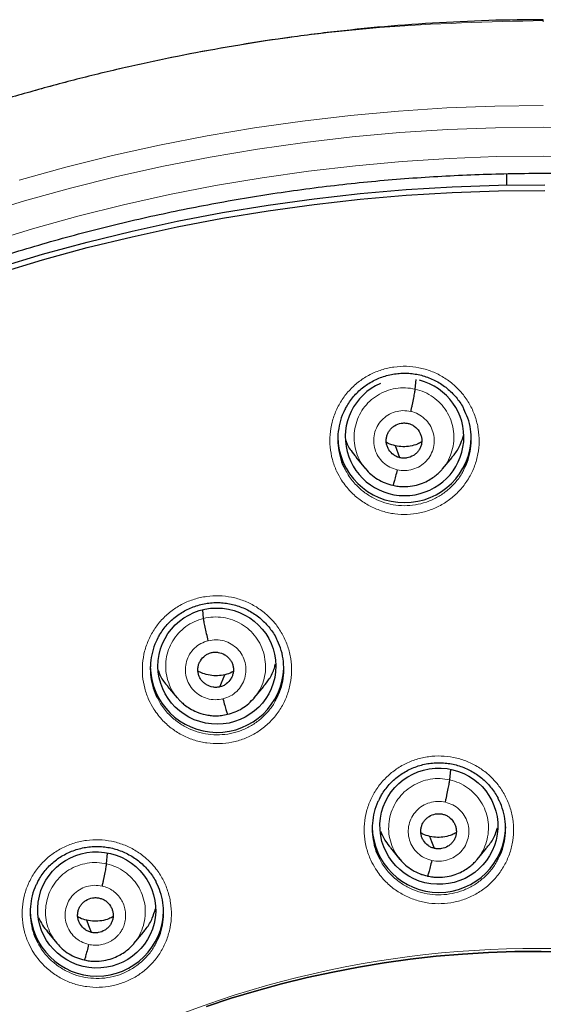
# Model space of a CAD drawing. Header units: millimetres. Extents: x 8 to 2427, y 12 to 2587.
# Tile 128 of 153: x 1082 to 1095, y 1867 to 1892. Entities that reach past the tile are written whole.
import ezdxf

# ---------------------------------------------------------------- set-up
doc = ezdxf.new("R2010")
doc.units = ezdxf.units.MM

msp = doc.modelspace()

# ---------------------------------------------------------------- linework, layer by layer
at = {"color": 7, "linetype": 'Continuous', "lineweight": 30}
for p, q in [((1094.469, 1887.853), (1094.466, 1887.562)), ((1092.143, 1882.366), (1092.165, 1882.613)), ((1091.755, 1880.616), (1091.637, 1880.923)), ((1090.629, 1880.632), (1090.874, 1880.338)), ((1092.836, 1880.333), (1093.08, 1880.626)), ((1090.867, 1880.348), (1090.882, 1880.332)), ((1090.885, 1880.334), (1090.879, 1880.342)), ((1086.752, 1876.523), (1086.732, 1876.739)), ((1087.17, 1874.78), (1087.296, 1875.089)), ((1085.838, 1874.791), (1086.082, 1874.498)), ((1088.043, 1874.498), (1088.288, 1874.792)), ((1093.024, 1872.412), (1093.047, 1872.679)), ((1091.509, 1870.681), (1091.754, 1870.386)), ((1093.717, 1870.381), (1093.961, 1870.674)), ((1084.285, 1870.272), (1084.309, 1870.544)), ((1091.746, 1870.396), (1091.762, 1870.38)), ((1091.765, 1870.382), (1091.758, 1870.39)), ((1082.77, 1868.546), (1083.015, 1868.251)), ((1084.979, 1868.241), (1085.223, 1868.534)), ((1083.008, 1868.26), (1083.024, 1868.244)), ((1083.026, 1868.246), (1083.019, 1868.254))]:
    msp.add_line(p, q, dxfattribs=at)
at = {"color": 252, "linetype": 'Continuous', "lineweight": 0}
for p, q in [((1090.897, 1880.318), (1090.885, 1880.334)), ((1091.57, 1879.911), (1091.426, 1879.959)), ((1091.777, 1870.366), (1091.765, 1870.382)), ((1092.451, 1869.959), (1092.306, 1870.007)), ((1083.039, 1868.23), (1083.026, 1868.246)), ((1083.712, 1867.822), (1083.568, 1867.87))]:
    msp.add_line(p, q, dxfattribs=at)
at = {"color": 252, "linetype": 'Continuous', "lineweight": 0, "flags": 128}
for points in [[(1082.058, 1887.69), (1083.242, 1888.018), (1084.434, 1888.315), (1085.634, 1888.582), (1086.841, 1888.818), (1088.053, 1889.022), (1089.271, 1889.195), (1090.492, 1889.337), (1091.717, 1889.448), (1092.945, 1889.527), (1094.174, 1889.574), (1095.404, 1889.59)], [(1095.404, 1889.041), (1094.186, 1889.025), (1092.969, 1888.978), (1091.754, 1888.9), (1090.541, 1888.791), (1089.331, 1888.65), (1088.126, 1888.478), (1086.925, 1888.276), (1085.731, 1888.043), (1084.543, 1887.779), (1083.362, 1887.485), (1082.19, 1887.16), (1081.027, 1886.805)], [(1096.622, 1889.025), (1095.404, 1889.041)], [(1081.256, 1886.103), (1082.4, 1886.452), (1083.554, 1886.772), (1084.716, 1887.061), (1085.885, 1887.321), (1087.06, 1887.551), (1088.242, 1887.75), (1089.428, 1887.919), (1090.618, 1888.057), (1091.812, 1888.165), (1093.008, 1888.242), (1094.206, 1888.288), (1095.404, 1888.303)], [(1095.404, 1888.303), (1096.603, 1888.288)]]:
    msp.add_lwpolyline(points, dxfattribs=at)
at = {"color": 7, "linetype": 'Continuous', "lineweight": 30, "flags": 128}
for points in [[(1081.527, 1885.465), (1082.654, 1885.804), (1083.789, 1886.113), (1084.932, 1886.392), (1086.082, 1886.643), (1087.239, 1886.863), (1088.401, 1887.054), (1089.567, 1887.215), (1090.738, 1887.346), (1091.911, 1887.447), (1093.087, 1887.517), (1094.264, 1887.558), (1095.442, 1887.568)], [(1081.527, 1885.322), (1082.654, 1885.66), (1083.789, 1885.969), (1084.932, 1886.249), (1086.082, 1886.5), (1087.239, 1886.72), (1088.401, 1886.911), (1089.567, 1887.072), (1090.738, 1887.203), (1091.911, 1887.304), (1093.087, 1887.374), (1094.264, 1887.415), (1095.442, 1887.425)], [(1092.635, 1870.663), (1092.569, 1870.835), (1092.518, 1870.971)], [(1083.896, 1868.525), (1083.831, 1868.697), (1083.779, 1868.833)], [(1086.826, 1866.637), (1087.459, 1866.846), (1088.098, 1867.038), (1088.741, 1867.214), (1089.389, 1867.373), (1090.041, 1867.516), (1090.696, 1867.641), (1091.355, 1867.75), (1092.016, 1867.842), (1092.68, 1867.916), (1093.345, 1867.974), (1094.011, 1868.014), (1094.679, 1868.037), (1095.347, 1868.043), (1096.014, 1868.032)], [(1096.014, 1868.032), (1095.347, 1868.043), (1094.679, 1868.037), (1094.011, 1868.014), (1093.345, 1867.974), (1092.68, 1867.916), (1092.016, 1867.842), (1091.355, 1867.75), (1090.696, 1867.641), (1090.041, 1867.516), (1089.389, 1867.373), (1088.741, 1867.214), (1088.098, 1867.038), (1087.459, 1866.846), (1086.826, 1866.637)]]:
    msp.add_lwpolyline(points, dxfattribs=at)
at = {"color": 7, "linetype": 'Continuous', "lineweight": 30}
for centre, start, end in [((1091.871, 1881.174), 180.8348, 359.1652), ((1087.097, 1875.321), 180.8482, 357.7312), ((1092.746, 1871.243), 180.8348, 359.1652), ((1084.037, 1869.111), 180.8346, 359.1654)]:
    msp.add_arc(centre, 1.7, start, end, dxfattribs=at)
at = {"color": 252, "linetype": 'Continuous', "lineweight": 0}
msp.add_arc((1095.245, 1842.664), 25.455, 359.5944, 180.1892, dxfattribs=at)
at = {"color": 7, "linetype": 'Continuous', "lineweight": 30}
for start_param, end_param in [(2.047916, 4.859446), (4.859446, 7.658729)]:
    msp.add_ellipse((1091.871, 1881.146), major_axis=(1.508, -0.09), ratio=0.988953, start_param=start_param, end_param=end_param, dxfattribs=at)
for centre, major_axis, ratio in [((1087.093, 1875.309), (1.494, -0.143), 0.986246), ((1092.745, 1871.231), (1.5, -0.056), 0.987022), ((1084.032, 1869.098), (1.489, -0.201), 0.984919)]:
    msp.add_ellipse(centre, major_axis=major_axis, ratio=ratio, dxfattribs=at)
at = {"color": 252, "linetype": 'Continuous', "lineweight": 0}
for points, knots in [([(1095.404, 1891.756), (1094.012, 1891.721), (1091.229, 1891.651), (1087.086, 1891.088), (1083.008, 1890.193), (1079.028, 1888.94), (1075.175, 1887.349), (1071.481, 1885.43), (1067.975, 1883.198), (1064.683, 1880.67), (1061.632, 1877.866), (1058.845, 1874.808), (1056.344, 1871.521), (1054.149, 1868.03), (1052.277, 1864.361), (1050.743, 1860.545), (1049.559, 1856.61), (1048.731, 1852.588), (1048.281, 1848.511), (1048.164, 1844.803), (1048.36, 1842.474), (1048.441, 1841.507)], [0, 0, 0, 0, 0.053447, 0.106895, 0.160342, 0.213789, 0.267237, 0.320684, 0.374131, 0.427578, 0.481026, 0.534473, 0.58792, 0.641368, 0.694815, 0.748262, 0.80171, 0.855157, 0.908604, 0.962052, 1, 1, 1, 1]), ([(1095.404, 1891.719), (1095.404, 1891.733), (1095.404, 1891.766), (1095.404, 1891.783), (1095.404, 1891.764), (1095.404, 1891.754)], [0, 0, 0, 0, 0.25292, 0.619287, 1, 1, 1, 1]), ([(1090.268, 1880.045), (1090.223, 1880.121), (1090.125, 1880.288), (1090.025, 1880.573), (1089.968, 1880.888), (1089.966, 1881.208), (1090.017, 1881.523), (1090.123, 1881.826), (1090.277, 1882.107), (1090.477, 1882.357), (1090.716, 1882.572), (1090.988, 1882.742), (1091.285, 1882.865), (1091.598, 1882.936), (1091.919, 1882.955), (1092.238, 1882.919), (1092.547, 1882.832), (1092.837, 1882.693), (1093.066, 1882.532), (1093.241, 1882.369), (1093.398, 1882.189), (1093.552, 1881.955), (1093.68, 1881.661), (1093.756, 1881.35), (1093.779, 1881.031), (1093.747, 1880.713), (1093.663, 1880.404), (1093.526, 1880.114), (1093.343, 1879.851), (1093.117, 1879.623), (1092.857, 1879.435), (1092.568, 1879.294), (1092.26, 1879.203), (1091.941, 1879.165), (1091.62, 1879.179), (1091.307, 1879.248), (1091.009, 1879.368), (1090.735, 1879.535), (1090.527, 1879.717), (1090.374, 1879.891), (1090.303, 1879.994), (1090.268, 1880.045)], [0, 0, 0, 0, 0.022154, 0.049035, 0.075916, 0.102827, 0.129738, 0.156651, 0.183564, 0.210449, 0.237334, 0.264173, 0.291012, 0.317809, 0.344606, 0.371381, 0.398156, 0.424941, 0.451726, 0.468412, 0.485099, 0.512, 0.538901, 0.565801, 0.592701, 0.619616, 0.646531, 0.673438, 0.700345, 0.727217, 0.754088, 0.780913, 0.807738, 0.834525, 0.861312, 0.888086, 0.914861, 0.941655, 0.968449, 0.984224, 1, 1, 1, 1]), ([(1090.879, 1880.342), (1090.843, 1880.384), (1090.755, 1880.49), (1090.66, 1880.691), (1090.593, 1880.93), (1090.579, 1881.178), (1090.612, 1881.424), (1090.691, 1881.659), (1090.814, 1881.875), (1090.979, 1882.062), (1091.177, 1882.214), (1091.403, 1882.324), (1091.645, 1882.388), (1091.896, 1882.409), (1092.061, 1882.38), (1092.143, 1882.366)], [0, 0, 0, 0, 0.052511, 0.131484, 0.210392, 0.289259, 0.368229, 0.447198, 0.526061, 0.604967, 0.683941, 0.762924, 0.841936, 0.920915, 1, 1, 1, 1]), ([(1092.143, 1882.366), (1092.224, 1882.343), (1092.384, 1882.297), (1092.601, 1882.169), (1092.79, 1882.006), (1092.944, 1881.81), (1093.055, 1881.587), (1093.12, 1881.347), (1093.135, 1881.1), (1093.102, 1880.853), (1093.021, 1880.62), (1092.932, 1880.447), (1092.858, 1880.366), (1092.839, 1880.346)], [0, 0, 0, 0, 0.097, 0.193865, 0.290773, 0.387647, 0.484508, 0.581289, 0.67802, 0.774877, 0.871732, 0.968458, 1, 1, 1, 1]), ([(1091.683, 1880.31), (1091.619, 1880.33), (1091.49, 1880.37), (1091.324, 1880.49), (1091.195, 1880.645), (1091.11, 1880.829), (1091.077, 1881.027), (1091.096, 1881.228), (1091.167, 1881.417), (1091.286, 1881.581), (1091.443, 1881.709), (1091.628, 1881.792), (1091.83, 1881.828), (1091.964, 1881.808), (1092.03, 1881.798)], [0, 0, 0, 0, 0.083336, 0.166669, 0.250003, 0.333337, 0.416668, 0.499999, 0.583332, 0.66666, 0.749995, 0.83333, 0.916665, 1, 1, 1, 1]), ([(1092.03, 1881.798), (1092.095, 1881.778), (1092.224, 1881.738), (1092.389, 1881.618), (1092.519, 1881.463), (1092.603, 1881.279), (1092.637, 1881.081), (1092.618, 1880.88), (1092.546, 1880.691), (1092.428, 1880.527), (1092.271, 1880.398), (1092.085, 1880.316), (1091.884, 1880.28), (1091.75, 1880.3), (1091.683, 1880.31)], [0, 0, 0, 0, 0.083333, 0.166663, 0.249998, 0.333333, 0.416668, 0.499998, 0.58333, 0.666662, 0.749996, 0.83333, 0.916664, 1, 1, 1, 1]), ([(1090.36, 1880.319), (1090.385, 1880.272), (1090.461, 1880.125), (1090.628, 1879.921), (1090.856, 1879.721), (1091.101, 1879.571), (1091.367, 1879.464), (1091.648, 1879.402), (1091.935, 1879.389), (1092.22, 1879.423), (1092.496, 1879.505), (1092.754, 1879.631), (1092.987, 1879.799), (1093.187, 1880.004), (1093.323, 1880.187), (1093.376, 1880.307), (1093.39, 1880.339)], [0, 0, 0, 0, 0.043257, 0.132873, 0.209066, 0.285259, 0.361376, 0.437492, 0.513646, 0.589799, 0.666061, 0.742324, 0.818729, 0.895134, 0.97165, 1, 1, 1, 1]), ([(1085.487, 1874.215), (1085.443, 1874.29), (1085.346, 1874.457), (1085.248, 1874.742), (1085.192, 1875.056), (1085.191, 1875.375), (1085.244, 1875.69), (1085.35, 1875.991), (1085.505, 1876.271), (1085.706, 1876.52), (1085.946, 1876.732), (1086.218, 1876.901), (1086.515, 1877.022), (1086.829, 1877.092), (1087.15, 1877.109), (1087.469, 1877.072), (1087.778, 1876.983), (1088.067, 1876.843), (1088.296, 1876.682), (1088.47, 1876.518), (1088.627, 1876.337), (1088.78, 1876.102), (1088.907, 1875.808), (1088.982, 1875.498), (1089.004, 1875.179), (1088.97, 1874.861), (1088.885, 1874.554), (1088.747, 1874.265), (1088.563, 1874.004), (1088.337, 1873.777), (1088.076, 1873.591), (1087.787, 1873.452), (1087.479, 1873.362), (1087.159, 1873.326), (1086.839, 1873.342), (1086.525, 1873.412), (1086.227, 1873.532), (1085.954, 1873.701), (1085.746, 1873.884), (1085.593, 1874.059), (1085.522, 1874.163), (1085.487, 1874.215)], [0, 0, 0, 0, 0.021956, 0.048841, 0.075727, 0.102626, 0.129525, 0.156413, 0.183302, 0.210162, 0.237021, 0.263845, 0.290669, 0.317467, 0.344266, 0.371058, 0.397851, 0.424662, 0.451472, 0.468201, 0.484929, 0.511824, 0.538719, 0.565613, 0.592508, 0.619406, 0.646304, 0.673185, 0.700066, 0.726915, 0.753763, 0.780578, 0.807392, 0.834186, 0.86098, 0.887776, 0.914572, 0.941392, 0.968211, 0.984106, 1, 1, 1, 1]), ([(1086.086, 1874.501), (1086.069, 1874.519), (1085.996, 1874.596), (1085.906, 1874.765), (1085.82, 1874.997), (1085.783, 1875.243), (1085.794, 1875.491), (1085.855, 1875.731), (1085.962, 1875.955), (1086.112, 1876.154), (1086.298, 1876.32), (1086.513, 1876.451), (1086.672, 1876.499), (1086.752, 1876.523)], [0, 0, 0, 0, 0.027932, 0.125022, 0.222239, 0.319456, 0.416545, 0.513685, 0.610908, 0.708143, 0.805412, 0.902639, 1, 1, 1, 1]), ([(1086.752, 1876.523), (1086.835, 1876.539), (1086.999, 1876.57), (1087.25, 1876.553), (1087.493, 1876.493), (1087.721, 1876.386), (1087.922, 1876.237), (1088.09, 1876.053), (1088.217, 1875.839), (1088.3, 1875.604), (1088.338, 1875.359), (1088.327, 1875.111), (1088.266, 1874.871), (1088.169, 1874.661), (1088.076, 1874.546), (1088.035, 1874.496)], [0, 0, 0, 0, 0.078363, 0.156619, 0.234908, 0.31317, 0.391422, 0.469607, 0.547752, 0.625999, 0.704246, 0.782391, 0.860576, 0.938828, 1, 1, 1, 1]), ([(1087.247, 1874.475), (1087.181, 1874.464), (1087.047, 1874.442), (1086.845, 1874.475), (1086.658, 1874.555), (1086.499, 1874.681), (1086.378, 1874.843), (1086.303, 1875.031), (1086.28, 1875.231), (1086.31, 1875.43), (1086.391, 1875.615), (1086.518, 1875.772), (1086.681, 1875.894), (1086.81, 1875.936), (1086.874, 1875.957)], [0, 0, 0, 0, 0.083336, 0.16667, 0.250005, 0.333339, 0.416673, 0.500003, 0.583336, 0.666668, 0.750003, 0.833337, 0.916667, 1, 1, 1, 1]), ([(1086.874, 1875.957), (1086.94, 1875.968), (1087.074, 1875.99), (1087.276, 1875.958), (1087.463, 1875.878), (1087.622, 1875.751), (1087.743, 1875.589), (1087.818, 1875.402), (1087.841, 1875.201), (1087.811, 1875.002), (1087.73, 1874.817), (1087.603, 1874.661), (1087.44, 1874.538), (1087.311, 1874.496), (1087.247, 1874.475)], [0, 0, 0, 0, 0.083333, 0.166663, 0.249997, 0.333332, 0.416664, 0.499997, 0.583327, 0.666661, 0.749995, 0.83333, 0.916664, 1, 1, 1, 1]), ([(1085.586, 1874.484), (1085.609, 1874.438), (1085.684, 1874.292), (1085.85, 1874.09), (1086.077, 1873.888), (1086.321, 1873.737), (1086.588, 1873.629), (1086.868, 1873.566), (1087.155, 1873.551), (1087.441, 1873.584), (1087.716, 1873.664), (1087.975, 1873.789), (1088.209, 1873.955), (1088.409, 1874.159), (1088.546, 1874.343), (1088.6, 1874.463), (1088.616, 1874.497)], [0, 0, 0, 0, 0.041188, 0.131475, 0.207747, 0.284017, 0.360196, 0.436374, 0.512549, 0.588725, 0.664957, 0.74119, 0.817524, 0.893858, 0.970293, 1, 1, 1, 1]), ([(1091.134, 1870.141), (1091.091, 1870.215), (1090.996, 1870.381), (1090.898, 1870.663), (1090.842, 1870.977), (1090.842, 1871.295), (1090.895, 1871.61), (1091.002, 1871.911), (1091.157, 1872.19), (1091.359, 1872.439), (1091.598, 1872.651), (1091.872, 1872.819), (1092.169, 1872.941), (1092.483, 1873.011), (1092.804, 1873.028), (1093.123, 1872.991), (1093.432, 1872.902), (1093.721, 1872.762), (1093.95, 1872.601), (1094.124, 1872.437), (1094.28, 1872.257), (1094.432, 1872.022), (1094.559, 1871.729), (1094.633, 1871.418), (1094.655, 1871.1), (1094.621, 1870.783), (1094.535, 1870.476), (1094.397, 1870.188), (1094.212, 1869.927), (1093.986, 1869.7), (1093.725, 1869.514), (1093.435, 1869.375), (1093.127, 1869.285), (1092.807, 1869.249), (1092.486, 1869.265), (1092.173, 1869.335), (1091.875, 1869.455), (1091.603, 1869.624), (1091.395, 1869.807), (1091.241, 1869.983), (1091.17, 1870.088), (1091.134, 1870.141)], [0, 0, 0, 0, 0.021607, 0.048472, 0.075337, 0.102219, 0.129101, 0.155983, 0.182865, 0.209732, 0.236598, 0.26344, 0.290282, 0.3171, 0.343918, 0.370725, 0.397532, 0.424344, 0.451156, 0.46788, 0.484603, 0.511479, 0.538355, 0.56523, 0.592106, 0.61899, 0.645873, 0.672752, 0.699631, 0.72649, 0.75335, 0.780183, 0.807017, 0.83383, 0.860643, 0.88745, 0.914257, 0.941074, 0.967891, 0.983946, 1, 1, 1, 1]), ([(1091.758, 1870.39), (1091.723, 1870.432), (1091.635, 1870.537), (1091.54, 1870.738), (1091.474, 1870.977), (1091.459, 1871.224), (1091.492, 1871.47), (1091.571, 1871.705), (1091.694, 1871.921), (1091.859, 1872.109), (1092.058, 1872.26), (1092.283, 1872.37), (1092.525, 1872.434), (1092.777, 1872.455), (1092.941, 1872.426), (1093.024, 1872.412)], [0, 0, 0, 0, 0.052258, 0.131253, 0.210181, 0.289069, 0.36806, 0.44705, 0.525934, 0.604862, 0.683856, 0.762861, 0.841894, 0.920894, 1, 1, 1, 1]), ([(1093.024, 1872.412), (1093.104, 1872.389), (1093.264, 1872.343), (1093.481, 1872.216), (1093.67, 1872.053), (1093.824, 1871.856), (1093.935, 1871.634), (1094, 1871.394), (1094.015, 1871.147), (1093.982, 1870.9), (1093.901, 1870.667), (1093.812, 1870.494), (1093.738, 1870.414), (1093.72, 1870.394)], [0, 0, 0, 0, 0.0970271, 0.1939206, 0.2908563, 0.3877583, 0.4846476, 0.5814556, 0.678214, 0.7750989, 0.8719817, 0.968736, 1, 1, 1, 1]), ([(1092.563, 1870.357), (1092.499, 1870.377), (1092.37, 1870.417), (1092.205, 1870.537), (1092.075, 1870.692), (1091.99, 1870.876), (1091.957, 1871.074), (1091.976, 1871.275), (1092.048, 1871.463), (1092.166, 1871.627), (1092.323, 1871.756), (1092.509, 1871.838), (1092.71, 1871.874), (1092.844, 1871.854), (1092.911, 1871.844)], [0, 0, 0, 0, 0.083336, 0.166671, 0.250006, 0.333341, 0.416672, 0.500004, 0.583338, 0.666666, 0.750003, 0.833337, 0.916667, 1, 1, 1, 1]), ([(1092.911, 1871.844), (1092.975, 1871.824), (1093.104, 1871.784), (1093.27, 1871.664), (1093.399, 1871.509), (1093.484, 1871.326), (1093.517, 1871.127), (1093.498, 1870.927), (1093.427, 1870.738), (1093.308, 1870.574), (1093.151, 1870.446), (1092.966, 1870.363), (1092.764, 1870.327), (1092.63, 1870.347), (1092.563, 1870.357)], [0, 0, 0, 0, 0.083333, 0.166663, 0.249998, 0.333333, 0.416668, 0.499997, 0.583329, 0.666662, 0.749996, 0.83333, 0.916664, 1, 1, 1, 1]), ([(1082.423, 1868.012), (1082.38, 1868.087), (1082.284, 1868.253), (1082.186, 1868.536), (1082.131, 1868.85), (1082.131, 1869.168), (1082.184, 1869.482), (1082.291, 1869.783), (1082.446, 1870.061), (1082.647, 1870.309), (1082.887, 1870.521), (1083.16, 1870.688), (1083.457, 1870.809), (1083.77, 1870.878), (1084.091, 1870.894), (1084.41, 1870.856), (1084.719, 1870.767), (1085.008, 1870.627), (1085.237, 1870.465), (1085.412, 1870.301), (1085.569, 1870.12), (1085.721, 1869.885), (1085.847, 1869.591), (1085.921, 1869.281), (1085.943, 1868.963), (1085.909, 1868.646), (1085.823, 1868.34), (1085.685, 1868.052), (1085.501, 1867.792), (1085.274, 1867.566), (1085.013, 1867.381), (1084.724, 1867.243), (1084.416, 1867.153), (1084.097, 1867.118), (1083.776, 1867.135), (1083.462, 1867.205), (1083.164, 1867.326), (1082.892, 1867.496), (1082.683, 1867.679), (1082.53, 1867.855), (1082.459, 1867.96), (1082.423, 1868.012)], [0, 0, 0, 0, 0.0217076, 0.0485886, 0.0754696, 0.1023524, 0.1292351, 0.1561032, 0.1829712, 0.2098147, 0.2366581, 0.2634777, 0.2902974, 0.3171045, 0.3439116, 0.3707229, 0.3975343, 0.4243647, 0.4511952, 0.4679529, 0.4847107, 0.5115936, 0.5384765, 0.5653594, 0.5922424, 0.6191222, 0.6460019, 0.6728629, 0.6997238, 0.7265592, 0.7533946, 0.7802087, 0.8070229, 0.8338294, 0.8606361, 0.887452, 0.9142681, 0.9411062, 0.9679445, 0.9839723, 1, 1, 1, 1]), ([(1091.235, 1870.404), (1091.257, 1870.361), (1091.332, 1870.216), (1091.496, 1870.014), (1091.724, 1869.812), (1091.968, 1869.661), (1092.234, 1869.553), (1092.514, 1869.49), (1092.802, 1869.476), (1093.087, 1869.509), (1093.363, 1869.589), (1093.622, 1869.714), (1093.856, 1869.88), (1094.057, 1870.084), (1094.195, 1870.268), (1094.249, 1870.389), (1094.265, 1870.423)], [0, 0, 0, 0, 0.0395217, 0.1306737, 0.2068999, 0.2831257, 0.3593064, 0.4354868, 0.511688, 0.5878892, 0.66415, 0.7404109, 0.8167494, 0.8930882, 0.9694883, 1, 1, 1, 1]), ([(1083.019, 1868.254), (1082.984, 1868.296), (1082.896, 1868.402), (1082.802, 1868.602), (1082.735, 1868.841), (1082.721, 1869.088), (1082.754, 1869.334), (1082.833, 1869.569), (1082.956, 1869.785), (1083.121, 1869.971), (1083.319, 1870.122), (1083.545, 1870.232), (1083.787, 1870.295), (1084.038, 1870.316), (1084.203, 1870.286), (1084.285, 1870.272)], [0, 0, 0, 0, 0.051992, 0.131009, 0.209959, 0.28887, 0.367884, 0.446896, 0.525801, 0.60475, 0.683767, 0.762794, 0.84185, 0.920872, 1, 1, 1, 1]), ([(1084.285, 1870.272), (1084.365, 1870.249), (1084.526, 1870.203), (1084.743, 1870.075), (1084.932, 1869.912), (1085.085, 1869.715), (1085.197, 1869.492), (1085.262, 1869.253), (1085.277, 1869.005), (1085.244, 1868.759), (1085.163, 1868.526), (1085.074, 1868.354), (1085, 1868.274), (1084.983, 1868.255)], [0, 0, 0, 0, 0.097071, 0.194009, 0.290989, 0.387935, 0.484869, 0.581721, 0.678525, 0.775455, 0.872381, 0.969178, 1, 1, 1, 1]), ([(1083.825, 1868.219), (1083.761, 1868.239), (1083.632, 1868.28), (1083.466, 1868.4), (1083.337, 1868.555), (1083.252, 1868.738), (1083.218, 1868.937), (1083.238, 1869.137), (1083.309, 1869.326), (1083.428, 1869.49), (1083.585, 1869.618), (1083.77, 1869.7), (1083.972, 1869.736), (1084.106, 1869.715), (1084.172, 1869.705)], [0, 0, 0, 0, 0.083333, 0.166663, 0.249999, 0.333334, 0.416669, 0.499998, 0.58333, 0.666662, 0.749996, 0.83333, 0.916664, 1, 1, 1, 1]), ([(1084.172, 1869.705), (1084.221, 1869.691), (1084.319, 1869.664), (1084.45, 1869.586), (1084.564, 1869.487), (1084.657, 1869.368), (1084.724, 1869.233), (1084.762, 1869.088), (1084.773, 1868.937), (1084.756, 1868.788), (1084.716, 1868.665), (1084.676, 1868.59), (1084.653, 1868.554), (1084.64, 1868.535), (1084.631, 1868.522), (1084.618, 1868.505), (1084.594, 1868.474), (1084.552, 1868.426), (1084.499, 1868.378), (1084.45, 1868.341), (1084.379, 1868.295), (1084.274, 1868.243), (1084.127, 1868.204), (1083.975, 1868.192), (1083.875, 1868.21), (1083.825, 1868.219)], [0, 0, 0, 0, 0.062597, 0.124977, 0.187336, 0.24963, 0.311866, 0.374271, 0.436883, 0.499531, 0.562176, 0.597218, 0.606395, 0.615568, 0.624737, 0.626485, 0.642138, 0.673407, 0.706553, 0.73092, 0.749877, 0.812377, 0.874896, 0.93737, 1, 1, 1, 1]), ([(1082.526, 1868.278), (1082.549, 1868.234), (1082.623, 1868.089), (1082.787, 1867.886), (1083.015, 1867.684), (1083.26, 1867.533), (1083.526, 1867.424), (1083.806, 1867.361), (1084.094, 1867.346), (1084.379, 1867.377), (1084.655, 1867.457), (1084.913, 1867.581), (1085.147, 1867.746), (1085.348, 1867.949), (1085.486, 1868.133), (1085.54, 1868.253), (1085.556, 1868.288)], [0, 0, 0, 0, 0.039923, 0.130936, 0.207236, 0.283536, 0.359751, 0.435965, 0.512155, 0.588346, 0.664556, 0.740765, 0.817037, 0.893309, 0.969658, 1, 1, 1, 1])]:
    msp.add_open_spline(points, degree=3, knots=knots, dxfattribs=at)
at = {"color": 7, "linetype": 'Continuous', "lineweight": 30}
for points, knots in [([(1095.404, 1891.769), (1095.183, 1891.77), (1094.478, 1891.774), (1093.301, 1891.732), (1091.885, 1891.648), (1090.503, 1891.521), (1089.155, 1891.36), (1087.843, 1891.165), (1086.567, 1890.94), (1085.309, 1890.684), (1084.071, 1890.399), (1082.855, 1890.085), (1081.68, 1889.75), (1080.547, 1889.397), (1079.456, 1889.029), (1078.316, 1888.614), (1077.137, 1888.15), (1075.927, 1887.636), (1074.782, 1887.113), (1073.702, 1886.585), (1072.683, 1886.056), (1071.743, 1885.538), (1070.877, 1885.036), (1070.08, 1884.552), (1069.334, 1884.078), (1068.636, 1883.616), (1067.813, 1883.05), (1066.874, 1882.371), (1065.829, 1881.568), (1064.845, 1880.767), (1063.922, 1879.972), (1063.055, 1879.188), (1062.244, 1878.415), (1061.536, 1877.709), (1060.922, 1877.071), (1060.392, 1876.501), (1059.884, 1875.936), (1059.382, 1875.361), (1058.876, 1874.76), (1058.361, 1874.125), (1057.817, 1873.43), (1057.246, 1872.669), (1056.65, 1871.838), (1056.051, 1870.962), (1055.45, 1870.038), (1054.851, 1869.067), (1054.256, 1868.046), (1053.667, 1866.976), (1053.079, 1865.836), (1052.501, 1864.634), (1051.94, 1863.377), (1051.413, 1862.095), (1050.922, 1860.794), (1050.468, 1859.473), (1050.043, 1858.102), (1049.652, 1856.683), (1049.299, 1855.215), (1048.995, 1853.73), (1048.774, 1852.417), (1048.615, 1851.282), (1048.503, 1850.328), (1048.411, 1849.369), (1048.341, 1848.412), (1048.292, 1847.475), (1048.262, 1846.576), (1048.25, 1845.729), (1048.253, 1844.937), (1048.267, 1844.198), (1048.291, 1843.517), (1048.321, 1842.894), (1048.357, 1842.326), (1048.394, 1841.811), (1048.423, 1841.485), (1048.437, 1841.331)], [0, 0, 0, 0, 0.008492, 0.027008, 0.045137, 0.062878, 0.08023, 0.097189, 0.113755, 0.129924, 0.146436, 0.162509, 0.178141, 0.193331, 0.208078, 0.222382, 0.239946, 0.256795, 0.272934, 0.288366, 0.303095, 0.317125, 0.329716, 0.341695, 0.353066, 0.363834, 0.374004, 0.391629, 0.408607, 0.424945, 0.440648, 0.45572, 0.470164, 0.483982, 0.494401, 0.504435, 0.514087, 0.523821, 0.533963, 0.544516, 0.555481, 0.568181, 0.581396, 0.59513, 0.609384, 0.62416, 0.639461, 0.655287, 0.671639, 0.689316, 0.707214, 0.725198, 0.743263, 0.761405, 0.77962, 0.799171, 0.818799, 0.838501, 0.858276, 0.870742, 0.883236, 0.895758, 0.908306, 0.920692, 0.932393, 0.94338, 0.953654, 0.963217, 0.97207, 0.980075, 0.987398, 0.994039, 1, 1, 1, 1]), ([(1050.769, 1850.75), (1050.771, 1850.763), (1050.817, 1851.05), (1050.922, 1851.607), (1051.083, 1852.42), (1051.261, 1853.23), (1051.455, 1854.036), (1051.664, 1854.839), (1051.888, 1855.638), (1052.127, 1856.432), (1052.381, 1857.222), (1052.65, 1858.007), (1052.934, 1858.788), (1053.233, 1859.562), (1053.546, 1860.332), (1053.874, 1861.095), (1054.217, 1861.852), (1054.574, 1862.603), (1054.945, 1863.347), (1055.33, 1864.084), (1055.729, 1864.814), (1056.142, 1865.537), (1056.568, 1866.252), (1057.008, 1866.959), (1057.462, 1867.658), (1057.928, 1868.348), (1058.408, 1869.03), (1058.901, 1869.703), (1059.406, 1870.366), (1059.924, 1871.021), (1060.454, 1871.665), (1060.996, 1872.3), (1061.55, 1872.925), (1062.116, 1873.54), (1062.694, 1874.144), (1063.283, 1874.737), (1063.883, 1875.32), (1064.494, 1875.891), (1065.116, 1876.452), (1065.748, 1877), (1066.391, 1877.537), (1067.044, 1878.063), (1067.706, 1878.576), (1068.379, 1879.077), (1069.06, 1879.565), (1069.751, 1880.041), (1070.451, 1880.504), (1071.16, 1880.955), (1071.877, 1881.392), (1072.602, 1881.816), (1073.335, 1882.227), (1074.075, 1882.624), (1074.824, 1883.008), (1075.579, 1883.377), (1076.341, 1883.733), (1077.11, 1884.075), (1077.885, 1884.403), (1078.666, 1884.717), (1079.453, 1885.016), (1080.246, 1885.301), (1081.044, 1885.571), (1081.847, 1885.827), (1082.655, 1886.067), (1083.467, 1886.293), (1084.283, 1886.504), (1085.103, 1886.7), (1085.927, 1886.881), (1086.754, 1887.047), (1087.584, 1887.198), (1088.416, 1887.334), (1089.251, 1887.454), (1090.089, 1887.559), (1090.928, 1887.649), (1091.768, 1887.723), (1092.61, 1887.782), (1093.453, 1887.825), (1094.297, 1887.853), (1094.947, 1887.863), (1095.316, 1887.864), (1095.404, 1887.864)], [0, 0, 0, 0, 0.000668, 0.01394, 0.027211, 0.040483, 0.053754, 0.067025, 0.080296, 0.093568, 0.106839, 0.12011, 0.133381, 0.146652, 0.159923, 0.173194, 0.186465, 0.199736, 0.213006, 0.226277, 0.239548, 0.252818, 0.266089, 0.279359, 0.292629, 0.3059, 0.31917, 0.33244, 0.34571, 0.35898, 0.37225, 0.38552, 0.398789, 0.412059, 0.425329, 0.438598, 0.451868, 0.465137, 0.478406, 0.491675, 0.504944, 0.518214, 0.531483, 0.544751, 0.55802, 0.571289, 0.584558, 0.597826, 0.611095, 0.624363, 0.637632, 0.6509, 0.664168, 0.677437, 0.690705, 0.703973, 0.717241, 0.730509, 0.743777, 0.757045, 0.770313, 0.783581, 0.796849, 0.810116, 0.823384, 0.836652, 0.849919, 0.863187, 0.876455, 0.889722, 0.90299, 0.916257, 0.929525, 0.942792, 0.95606, 0.969327, 0.982595, 0.995862, 1, 1, 1, 1]), ([(1095.404, 1887.864), (1095.551, 1887.863), (1095.98, 1887.862), (1096.69, 1887.848), (1097.533, 1887.817), (1098.376, 1887.771), (1099.218, 1887.708), (1100.058, 1887.631), (1100.897, 1887.538), (1101.734, 1887.43), (1102.568, 1887.306), (1103.401, 1887.168), (1104.23, 1887.014), (1105.056, 1886.844), (1105.879, 1886.66), (1106.698, 1886.461), (1107.514, 1886.247), (1108.325, 1886.018), (1109.132, 1885.774), (1109.934, 1885.515), (1110.73, 1885.242), (1111.522, 1884.954), (1112.308, 1884.652), (1113.088, 1884.335), (1113.862, 1884.004), (1114.629, 1883.659), (1115.39, 1883.3), (1116.144, 1882.928), (1116.89, 1882.541), (1117.629, 1882.141), (1118.361, 1881.727), (1119.084, 1881.301), (1119.799, 1880.861), (1120.506, 1880.407), (1121.204, 1879.942), (1121.893, 1879.463), (1122.572, 1878.972), (1123.243, 1878.468), (1123.903, 1877.953), (1124.554, 1877.425), (1125.194, 1876.885), (1125.825, 1876.334), (1126.444, 1875.772), (1127.053, 1875.198), (1127.651, 1874.613), (1128.237, 1874.017), (1128.813, 1873.411), (1129.376, 1872.794), (1129.928, 1872.167), (1130.467, 1871.53), (1130.995, 1870.883), (1131.51, 1870.227), (1132.013, 1869.561), (1132.502, 1868.887), (1132.979, 1868.203), (1133.443, 1867.511), (1133.894, 1866.81), (1134.331, 1866.102), (1134.755, 1865.385), (1135.165, 1864.661), (1135.561, 1863.929), (1135.943, 1863.191), (1136.311, 1862.445), (1136.665, 1861.693), (1137.004, 1860.935), (1137.329, 1860.17), (1137.64, 1859.4), (1137.935, 1858.624), (1138.216, 1857.842), (1138.482, 1857.056), (1138.733, 1856.265), (1138.969, 1855.47), (1139.19, 1854.67), (1139.396, 1853.867), (1139.586, 1853.059), (1139.76, 1852.249), (1139.908, 1851.504), (1139.99, 1851.028), (1140.025, 1850.824)], [0, 0, 0, 0, 0.006955, 0.020238, 0.033522, 0.046806, 0.060089, 0.073373, 0.086656, 0.09994, 0.113224, 0.126507, 0.139791, 0.153075, 0.166359, 0.179642, 0.192926, 0.20621, 0.219494, 0.232778, 0.246062, 0.259346, 0.27263, 0.285914, 0.299198, 0.312482, 0.325766, 0.33905, 0.352335, 0.365619, 0.378904, 0.392188, 0.405473, 0.418757, 0.432042, 0.445327, 0.458611, 0.471896, 0.485181, 0.498466, 0.511751, 0.525036, 0.538322, 0.551607, 0.564892, 0.578178, 0.591463, 0.604749, 0.618035, 0.63132, 0.644606, 0.657892, 0.671178, 0.684464, 0.69775, 0.711037, 0.724323, 0.737609, 0.750896, 0.764182, 0.777469, 0.790756, 0.804042, 0.817329, 0.830616, 0.843903, 0.85719, 0.870477, 0.883764, 0.897051, 0.910338, 0.923626, 0.936913, 0.9502, 0.963488, 0.976775, 0.990063, 1, 1, 1, 1]), ([(1090.359, 1881.85), (1090.374, 1881.88), (1090.414, 1881.959), (1090.494, 1882.078), (1090.595, 1882.206), (1090.708, 1882.321), (1090.831, 1882.424), (1090.963, 1882.515), (1091.106, 1882.594), (1091.257, 1882.66), (1091.414, 1882.712), (1091.574, 1882.749), (1091.737, 1882.77), (1091.9, 1882.775), (1092.061, 1882.764), (1092.221, 1882.738), (1092.378, 1882.697), (1092.532, 1882.64), (1092.68, 1882.57), (1092.821, 1882.485), (1092.953, 1882.388), (1093.074, 1882.279), (1093.184, 1882.16), (1093.28, 1882.031), (1093.346, 1881.927), (1093.376, 1881.864), (1093.382, 1881.85)], [0, 0, 0, 0, 0.02721, 0.071559, 0.115418, 0.158608, 0.201388, 0.244596, 0.288329, 0.332426, 0.376691, 0.420872, 0.464772, 0.50827, 0.551253, 0.594324, 0.637814, 0.681633, 0.725661, 0.76974, 0.813688, 0.857393, 0.900737, 0.943922, 0.987526, 1, 1, 1, 1]), ([(1092.03, 1881.798), (1092.037, 1881.828), (1092.051, 1881.887), (1092.077, 1882.006), (1092.107, 1882.147), (1092.128, 1882.263), (1092.14, 1882.333), (1092.142, 1882.355), (1092.143, 1882.366)], [0, 0, 0, 0, 0.124204, 0.248761, 0.499459, 0.750464, 0.875369, 1, 1, 1, 1]), ([(1090.361, 1881.852), (1090.345, 1881.824), (1090.282, 1881.715), (1090.216, 1881.501), (1090.168, 1881.219), (1090.169, 1880.932), (1090.222, 1880.651), (1090.289, 1880.445), (1090.348, 1880.341), (1090.36, 1880.319)], [0, 0, 0, 0, 0.0588766, 0.2379382, 0.4170044, 0.5960713, 0.7749352, 0.9537986, 1, 1, 1, 1]), ([(1093.39, 1880.339), (1093.417, 1880.393), (1093.487, 1880.531), (1093.549, 1880.776), (1093.579, 1881.06), (1093.557, 1881.346), (1093.495, 1881.615), (1093.418, 1881.777), (1093.382, 1881.852)], [0, 0, 0, 0, 0.114266, 0.295863, 0.47746, 0.658958, 0.840456, 1, 1, 1, 1]), ([(1091.755, 1880.616), (1091.726, 1880.624), (1091.669, 1880.641), (1091.567, 1880.702), (1091.485, 1880.79), (1091.431, 1880.895), (1091.407, 1880.98), (1091.401, 1881.068), (1091.413, 1881.156), (1091.441, 1881.239), (1091.485, 1881.316), (1091.544, 1881.382), (1091.639, 1881.453), (1091.752, 1881.496), (1091.871, 1881.507), (1091.93, 1881.497), (1091.959, 1881.492)], [0, 0, 0, 0, 0.062685, 0.125229, 0.250209, 0.312847, 0.375212, 0.437545, 0.50001, 0.562472, 0.624797, 0.687157, 0.749792, 0.874774, 0.937317, 1, 1, 1, 1]), ([(1091.959, 1881.492), (1091.988, 1881.484), (1092.045, 1881.467), (1092.147, 1881.405), (1092.229, 1881.317), (1092.283, 1881.213), (1092.307, 1881.128), (1092.313, 1881.04), (1092.301, 1880.952), (1092.273, 1880.869), (1092.229, 1880.792), (1092.169, 1880.726), (1092.075, 1880.655), (1091.961, 1880.612), (1091.843, 1880.601), (1091.784, 1880.611), (1091.755, 1880.616)], [0, 0, 0, 0, 0.062685, 0.125229, 0.25021, 0.312848, 0.375214, 0.437547, 0.500011, 0.562473, 0.624798, 0.687158, 0.749793, 0.874774, 0.937317, 1, 1, 1, 1]), ([(1093.075, 1880.631), (1093.101, 1880.659), (1093.197, 1880.764), (1093.303, 1880.958), (1093.355, 1881.129), (1093.377, 1881.202)], [0, 0, 0, 0, 0.177536, 0.650434, 1, 1, 1, 1]), ([(1090.368, 1881.081), (1090.368, 1881.079), (1090.396, 1880.978), (1090.482, 1880.822), (1090.591, 1880.69), (1090.635, 1880.637)], [0, 0, 0, 0, 0.011362, 0.604731, 1, 1, 1, 1]), ([(1091.637, 1880.923), (1091.575, 1880.939), (1091.494, 1880.959), (1091.424, 1881.003), (1091.408, 1881.013)], [0, 0, 0, 0, 0.770025, 1, 1, 1, 1]), ([(1092.307, 1881.019), (1092.272, 1881), (1092.181, 1880.952), (1092.018, 1880.91), (1091.826, 1880.89), (1091.7, 1880.912), (1091.637, 1880.923)], [0, 0, 0, 0, 0.172392, 0.448586, 0.723985, 1, 1, 1, 1]), ([(1090.882, 1880.332), (1090.925, 1880.285), (1091.015, 1880.185), (1091.183, 1880.065), (1091.371, 1879.967), (1091.508, 1879.932), (1091.576, 1879.915)], [0, 0, 0, 0, 0.2312471, 0.4887354, 0.7447591, 1, 1, 1, 1]), ([(1091.576, 1879.915), (1091.62, 1879.905), (1091.706, 1879.887), (1091.873, 1879.877), (1092.067, 1879.892), (1092.274, 1879.946), (1092.448, 1880.021), (1092.589, 1880.106), (1092.699, 1880.192), (1092.782, 1880.27), (1092.826, 1880.322), (1092.845, 1880.344)], [0, 0, 0, 0, 0.095916, 0.187035, 0.355603, 0.506688, 0.640263, 0.756284, 0.854833, 0.93601, 1, 1, 1, 1]), ([(1091.683, 1880.31), (1091.67, 1880.253), (1091.642, 1880.138), (1091.607, 1880.006), (1091.584, 1879.929), (1091.579, 1879.924), (1091.577, 1879.922)], [0, 0, 0, 0, 0.293133, 0.583902, 0.873752, 1, 1, 1, 1]), ([(1085.585, 1876.01), (1085.601, 1876.042), (1085.642, 1876.123), (1085.723, 1876.243), (1085.825, 1876.369), (1085.938, 1876.484), (1086.061, 1876.586), (1086.195, 1876.676), (1086.337, 1876.755), (1086.488, 1876.82), (1086.645, 1876.871), (1086.806, 1876.907), (1086.969, 1876.927), (1087.132, 1876.931), (1087.293, 1876.919), (1087.453, 1876.892), (1087.61, 1876.85), (1087.764, 1876.793), (1087.912, 1876.722), (1088.053, 1876.637), (1088.184, 1876.539), (1088.305, 1876.43), (1088.414, 1876.31), (1088.509, 1876.181), (1088.574, 1876.078), (1088.603, 1876.018), (1088.609, 1876.006)], [0, 0, 0, 0, 0.028998, 0.073325, 0.117164, 0.160335, 0.203098, 0.246294, 0.290015, 0.334102, 0.37836, 0.422541, 0.466445, 0.509952, 0.552947, 0.59603, 0.639528, 0.683352, 0.727381, 0.771461, 0.81541, 0.859118, 0.902464, 0.945649, 0.989247, 1, 1, 1, 1]), ([(1086.874, 1875.957), (1086.859, 1876.017), (1086.829, 1876.138), (1086.791, 1876.307), (1086.763, 1876.448), (1086.756, 1876.498), (1086.752, 1876.523)], [0, 0, 0, 0, 0.2483601, 0.4994283, 0.750543, 1, 1, 1, 1]), ([(1085.586, 1876.012), (1085.572, 1875.987), (1085.509, 1875.879), (1085.443, 1875.668), (1085.394, 1875.388), (1085.395, 1875.101), (1085.446, 1874.821), (1085.513, 1874.613), (1085.573, 1874.507), (1085.586, 1874.484)], [0, 0, 0, 0, 0.054714, 0.233784, 0.412936, 0.592089, 0.771159, 0.950228, 1, 1, 1, 1]), ([(1088.616, 1874.497), (1088.642, 1874.548), (1088.712, 1874.685), (1088.774, 1874.927), (1088.805, 1875.211), (1088.784, 1875.496), (1088.723, 1875.766), (1088.645, 1875.93), (1088.608, 1876.008)], [0, 0, 0, 0, 0.1108175, 0.2922194, 0.4736223, 0.6550092, 0.8363965, 1, 1, 1, 1]), ([(1087.17, 1874.78), (1087.141, 1874.774), (1087.083, 1874.763), (1086.964, 1874.773), (1086.85, 1874.815), (1086.754, 1874.884), (1086.693, 1874.949), (1086.648, 1875.025), (1086.618, 1875.108), (1086.605, 1875.195), (1086.609, 1875.283), (1086.632, 1875.368), (1086.684, 1875.474), (1086.764, 1875.563), (1086.865, 1875.627), (1086.922, 1875.644), (1086.951, 1875.653)], [0, 0, 0, 0, 0.062684, 0.125226, 0.250206, 0.312843, 0.375206, 0.437536, 0.499999, 0.562463, 0.624793, 0.687156, 0.749793, 0.874773, 0.937316, 1, 1, 1, 1]), ([(1086.951, 1875.653), (1086.98, 1875.658), (1087.038, 1875.669), (1087.157, 1875.659), (1087.271, 1875.618), (1087.367, 1875.548), (1087.428, 1875.483), (1087.473, 1875.408), (1087.503, 1875.325), (1087.516, 1875.237), (1087.512, 1875.149), (1087.489, 1875.064), (1087.437, 1874.958), (1087.356, 1874.869), (1087.256, 1874.806), (1087.199, 1874.789), (1087.17, 1874.78)], [0, 0, 0, 0, 0.062684, 0.125227, 0.250207, 0.312844, 0.375207, 0.437537, 0.5, 0.562464, 0.624794, 0.687157, 0.749794, 0.874774, 0.937316, 1, 1, 1, 1]), ([(1085.601, 1875.192), (1085.609, 1875.17), (1085.65, 1875.051), (1085.731, 1874.914), (1085.822, 1874.817), (1085.843, 1874.796)], [0, 0, 0, 0, 0.148538, 0.809681, 1, 1, 1, 1]), ([(1087.296, 1875.089), (1087.234, 1875.077), (1087.108, 1875.054), (1086.916, 1875.07), (1086.747, 1875.112), (1086.65, 1875.162), (1086.61, 1875.183)], [0, 0, 0, 0, 0.269319, 0.53803, 0.807514, 1, 1, 1, 1]), ([(1088.283, 1874.795), (1088.332, 1874.856), (1088.446, 1874.997), (1088.545, 1875.196), (1088.576, 1875.332), (1088.585, 1875.368)], [0, 0, 0, 0, 0.357645, 0.829636, 1, 1, 1, 1]), ([(1087.51, 1875.173), (1087.499, 1875.166), (1087.434, 1875.125), (1087.359, 1875.106), (1087.296, 1875.089)], [0, 0, 0, 0, 0.172135, 1, 1, 1, 1]), ([(1086.079, 1874.51), (1086.084, 1874.504), (1086.095, 1874.491), (1086.126, 1874.455), (1086.183, 1874.396), (1086.276, 1874.313), (1086.408, 1874.221), (1086.584, 1874.132), (1086.762, 1874.076), (1086.926, 1874.049), (1087.065, 1874.041), (1087.212, 1874.049), (1087.312, 1874.071), (1087.363, 1874.082)], [0, 0, 0, 0, 0.016685, 0.039042, 0.101743, 0.188988, 0.30098, 0.437922, 0.599893, 0.690351, 0.787081, 0.89019, 1, 1, 1, 1]), ([(1087.247, 1874.475), (1087.262, 1874.418), (1087.291, 1874.304), (1087.329, 1874.172), (1087.354, 1874.096), (1087.359, 1874.091), (1087.361, 1874.09)], [0, 0, 0, 0, 0.29405, 0.585195, 0.875374, 1, 1, 1, 1]), ([(1087.363, 1874.082), (1087.429, 1874.099), (1087.56, 1874.134), (1087.742, 1874.23), (1087.909, 1874.352), (1088.001, 1874.454), (1088.047, 1874.505)], [0, 0, 0, 0, 0.248735, 0.498063, 0.748558, 1, 1, 1, 1]), ([(1091.233, 1871.928), (1091.25, 1871.961), (1091.292, 1872.043), (1091.374, 1872.164), (1091.476, 1872.29), (1091.59, 1872.405), (1091.713, 1872.507), (1091.847, 1872.597), (1091.99, 1872.675), (1092.141, 1872.74), (1092.298, 1872.791), (1092.459, 1872.827), (1092.622, 1872.847), (1092.785, 1872.851), (1092.946, 1872.839), (1093.106, 1872.812), (1093.263, 1872.77), (1093.417, 1872.713), (1093.564, 1872.642), (1093.705, 1872.557), (1093.836, 1872.459), (1093.957, 1872.35), (1094.065, 1872.231), (1094.16, 1872.101), (1094.225, 1872), (1094.253, 1871.94), (1094.258, 1871.929)], [0, 0, 0, 0, 0.0301741, 0.0744884, 0.1183175, 0.1614807, 0.2042384, 0.2474283, 0.2911412, 0.3352164, 0.3794608, 0.4236263, 0.4675156, 0.5110098, 0.5539898, 0.5970571, 0.6405337, 0.6843342, 0.7283373, 0.7723863, 0.816303, 0.859977, 0.9032893, 0.9464383, 0.9900024, 1, 1, 1, 1]), ([(1092.911, 1871.844), (1092.918, 1871.874), (1092.931, 1871.933), (1092.957, 1872.052), (1092.987, 1872.194), (1093.008, 1872.309), (1093.02, 1872.379), (1093.022, 1872.401), (1093.024, 1872.412)], [0, 0, 0, 0, 0.124289, 0.248866, 0.499492, 0.75041, 0.875316, 1, 1, 1, 1]), ([(1091.235, 1871.929), (1091.221, 1871.905), (1091.159, 1871.799), (1091.093, 1871.589), (1091.044, 1871.309), (1091.044, 1871.023), (1091.095, 1870.743), (1091.162, 1870.535), (1091.222, 1870.428), (1091.235, 1870.404)], [0, 0, 0, 0, 0.052759, 0.231976, 0.411198, 0.59042, 0.769532, 0.948644, 1, 1, 1, 1]), ([(1094.265, 1870.423), (1094.291, 1870.474), (1094.36, 1870.61), (1094.422, 1870.85), (1094.454, 1871.134), (1094.434, 1871.418), (1094.373, 1871.689), (1094.295, 1871.853), (1094.258, 1871.931)], [0, 0, 0, 0, 0.108998, 0.290514, 0.47203, 0.653493, 0.834956, 1, 1, 1, 1]), ([(1092.635, 1870.663), (1092.606, 1870.671), (1092.549, 1870.688), (1092.447, 1870.749), (1092.365, 1870.837), (1092.311, 1870.942), (1092.287, 1871.027), (1092.281, 1871.115), (1092.293, 1871.202), (1092.321, 1871.286), (1092.365, 1871.362), (1092.425, 1871.428), (1092.519, 1871.499), (1092.632, 1871.542), (1092.751, 1871.554), (1092.81, 1871.543), (1092.839, 1871.538)], [0, 0, 0, 0, 0.062685, 0.12523, 0.250212, 0.312848, 0.375212, 0.437544, 0.500008, 0.56247, 0.624796, 0.687155, 0.74979, 0.874772, 0.937317, 1, 1, 1, 1]), ([(1092.839, 1871.538), (1092.868, 1871.53), (1092.925, 1871.514), (1093.027, 1871.452), (1093.109, 1871.364), (1093.163, 1871.259), (1093.187, 1871.174), (1093.193, 1871.086), (1093.181, 1870.999), (1093.153, 1870.916), (1093.109, 1870.839), (1093.05, 1870.773), (1092.955, 1870.702), (1092.842, 1870.659), (1092.723, 1870.648), (1092.664, 1870.658), (1092.635, 1870.663)], [0, 0, 0, 0, 0.062685, 0.12523, 0.250212, 0.312849, 0.375213, 0.437545, 0.500009, 0.562471, 0.624796, 0.687155, 0.74979, 0.874773, 0.937317, 1, 1, 1, 1]), ([(1093.956, 1870.679), (1093.981, 1870.707), (1094.077, 1870.812), (1094.174, 1870.985), (1094.22, 1871.135), (1094.236, 1871.186)], [0, 0, 0, 0, 0.1961329, 0.7235951, 1, 1, 1, 1]), ([(1091.257, 1871.108), (1091.296, 1871.018), (1091.362, 1870.865), (1091.47, 1870.737), (1091.514, 1870.685)], [0, 0, 0, 0, 0.588602, 1, 1, 1, 1]), ([(1092.518, 1870.971), (1092.455, 1870.986), (1092.374, 1871.007), (1092.304, 1871.05), (1092.288, 1871.06)], [0, 0, 0, 0, 0.76983, 1, 1, 1, 1]), ([(1093.187, 1871.066), (1093.152, 1871.048), (1093.061, 1870.999), (1092.898, 1870.957), (1092.707, 1870.938), (1092.581, 1870.96), (1092.518, 1870.971)], [0, 0, 0, 0, 0.1725451, 0.4486886, 0.724038, 1, 1, 1, 1]), ([(1082.524, 1869.8), (1082.541, 1869.833), (1082.583, 1869.914), (1082.665, 1870.035), (1082.767, 1870.161), (1082.88, 1870.275), (1083.004, 1870.377), (1083.137, 1870.467), (1083.28, 1870.544), (1083.431, 1870.609), (1083.588, 1870.659), (1083.749, 1870.695), (1083.912, 1870.714), (1084.075, 1870.718), (1084.237, 1870.706), (1084.396, 1870.679), (1084.553, 1870.636), (1084.707, 1870.579), (1084.855, 1870.508), (1084.995, 1870.422), (1085.127, 1870.324), (1085.247, 1870.215), (1085.356, 1870.095), (1085.451, 1869.966), (1085.516, 1869.864), (1085.544, 1869.804), (1085.549, 1869.793)], [0, 0, 0, 0, 0.0299763, 0.0742789, 0.1180962, 0.161248, 0.2039943, 0.2471754, 0.2908813, 0.3349525, 0.3791966, 0.4233671, 0.4672649, 0.51077, 0.5537631, 0.5968433, 0.6403326, 0.6841445, 0.7281588, 0.77222, 0.8161506, 0.8598402, 0.9031689, 0.9463315, 0.9899042, 1, 1, 1, 1]), ([(1084.172, 1869.705), (1084.179, 1869.735), (1084.193, 1869.794), (1084.219, 1869.913), (1084.248, 1870.054), (1084.27, 1870.169), (1084.281, 1870.239), (1084.284, 1870.261), (1084.285, 1870.272)], [0, 0, 0, 0, 0.124601, 0.249261, 0.499621, 0.750216, 0.875126, 1, 1, 1, 1]), ([(1091.762, 1870.38), (1091.805, 1870.332), (1091.895, 1870.232), (1092.063, 1870.112), (1092.252, 1870.014), (1092.388, 1869.98), (1092.456, 1869.963)], [0, 0, 0, 0, 0.231169, 0.488668, 0.744718, 1, 1, 1, 1]), ([(1092.456, 1869.962), (1092.5, 1869.953), (1092.586, 1869.935), (1092.754, 1869.924), (1092.948, 1869.94), (1093.155, 1869.994), (1093.328, 1870.069), (1093.469, 1870.153), (1093.579, 1870.239), (1093.663, 1870.318), (1093.707, 1870.37), (1093.726, 1870.392)], [0, 0, 0, 0, 0.09588, 0.18697, 0.355497, 0.506559, 0.640129, 0.756161, 0.854736, 0.935954, 1, 1, 1, 1]), ([(1092.563, 1870.357), (1092.55, 1870.3), (1092.523, 1870.186), (1092.487, 1870.053), (1092.464, 1869.977), (1092.459, 1869.972), (1092.458, 1869.97)], [0, 0, 0, 0, 0.292954, 0.583802, 0.873794, 1, 1, 1, 1]), ([(1082.526, 1869.802), (1082.512, 1869.778), (1082.45, 1869.672), (1082.384, 1869.462), (1082.335, 1869.182), (1082.335, 1868.897), (1082.386, 1868.616), (1082.453, 1868.408), (1082.513, 1868.302), (1082.526, 1868.278)], [0, 0, 0, 0, 0.0526769, 0.2318321, 0.4110979, 0.5903645, 0.7696271, 0.9488901, 1, 1, 1, 1]), ([(1085.556, 1868.288), (1085.582, 1868.338), (1085.651, 1868.474), (1085.713, 1868.714), (1085.745, 1868.997), (1085.725, 1869.282), (1085.664, 1869.553), (1085.586, 1869.717), (1085.549, 1869.795)], [0, 0, 0, 0, 0.1092094, 0.2905833, 0.4719581, 0.6533646, 0.8347716, 1, 1, 1, 1]), ([(1083.896, 1868.525), (1083.868, 1868.533), (1083.811, 1868.55), (1083.709, 1868.612), (1083.626, 1868.7), (1083.573, 1868.804), (1083.549, 1868.889), (1083.543, 1868.977), (1083.554, 1869.064), (1083.583, 1869.148), (1083.627, 1869.224), (1083.686, 1869.29), (1083.781, 1869.361), (1083.894, 1869.404), (1084.013, 1869.415), (1084.072, 1869.404), (1084.101, 1869.399)], [0, 0, 0, 0, 0.062686, 0.125234, 0.250219, 0.312855, 0.375217, 0.437549, 0.500013, 0.562474, 0.624796, 0.687151, 0.749784, 0.874769, 0.937317, 1, 1, 1, 1]), ([(1084.101, 1869.399), (1084.13, 1869.391), (1084.187, 1869.375), (1084.288, 1869.313), (1084.371, 1869.225), (1084.424, 1869.12), (1084.449, 1869.035), (1084.455, 1868.947), (1084.443, 1868.86), (1084.415, 1868.776), (1084.371, 1868.7), (1084.311, 1868.634), (1084.216, 1868.563), (1084.103, 1868.52), (1083.984, 1868.509), (1083.926, 1868.52), (1083.896, 1868.525)], [0, 0, 0, 0, 0.0626863, 0.1252342, 0.2502197, 0.3128556, 0.3752184, 0.4375502, 0.5000142, 0.5624741, 0.6247962, 0.6871511, 0.749784, 0.8747698, 0.9373169, 1, 1, 1, 1]), ([(1083.779, 1868.833), (1083.717, 1868.849), (1083.636, 1868.869), (1083.566, 1868.913), (1083.549, 1868.923)], [0, 0, 0, 0, 0.769563, 1, 1, 1, 1]), ([(1084.449, 1868.927), (1084.414, 1868.909), (1084.323, 1868.86), (1084.16, 1868.819), (1083.968, 1868.8), (1083.842, 1868.822), (1083.779, 1868.833)], [0, 0, 0, 0, 0.172635, 0.448753, 0.724077, 1, 1, 1, 1]), ([(1085.218, 1868.539), (1085.243, 1868.567), (1085.339, 1868.671), (1085.448, 1868.871), (1085.502, 1869.048), (1085.526, 1869.127)], [0, 0, 0, 0, 0.169912, 0.629379, 1, 1, 1, 1]), ([(1082.552, 1868.906), (1082.582, 1868.839), (1082.638, 1868.71), (1082.731, 1868.602), (1082.775, 1868.55)], [0, 0, 0, 0, 0.5167751, 1, 1, 1, 1]), ([(1083.024, 1868.244), (1083.066, 1868.196), (1083.157, 1868.096), (1083.324, 1867.976), (1083.513, 1867.877), (1083.65, 1867.843), (1083.718, 1867.826)], [0, 0, 0, 0, 0.231123, 0.488602, 0.744672, 1, 1, 1, 1]), ([(1083.718, 1867.825), (1083.762, 1867.816), (1083.848, 1867.797), (1084.015, 1867.786), (1084.209, 1867.801), (1084.416, 1867.855), (1084.59, 1867.93), (1084.731, 1868.014), (1084.841, 1868.1), (1084.925, 1868.179), (1084.969, 1868.23), (1084.988, 1868.253)], [0, 0, 0, 0, 0.095879, 0.18697, 0.3555, 0.506563, 0.640128, 0.756155, 0.854728, 0.935949, 1, 1, 1, 1]), ([(1083.825, 1868.219), (1083.811, 1868.162), (1083.784, 1868.048), (1083.749, 1867.916), (1083.726, 1867.84), (1083.721, 1867.834), (1083.719, 1867.833)], [0, 0, 0, 0, 0.2924636, 0.5836344, 0.8740673, 1, 1, 1, 1])]:
    msp.add_open_spline(points, degree=3, knots=knots, dxfattribs=at)

doc.saveas('drawing.dxf')
